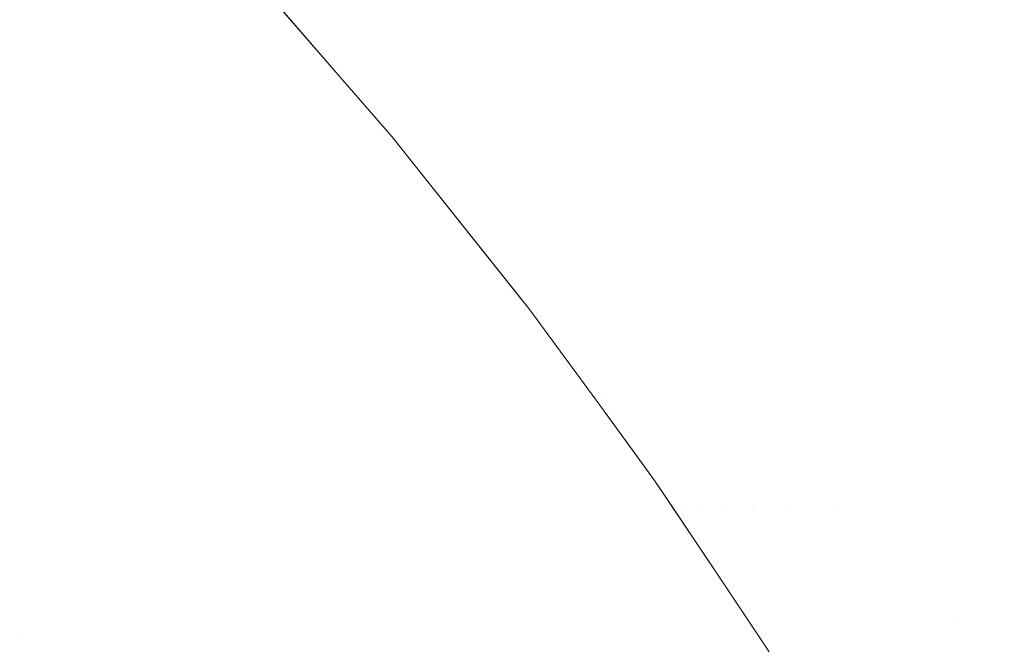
# Model space of a CAD drawing. Header units: centimetres. Extents: x -35.1 to 36.2, y 4.2 to 6.
# Tile 181 of 256: x -11.1743 to -11.1559, y 5.9433 to 5.9551. Entities that reach past the tile are written whole.
import ezdxf

# ---------------------------------------------------------------- set-up
doc = ezdxf.new("R2010")
doc.units = ezdxf.units.CM
doc.header["$LTSCALE"] = 2.54
doc.layers.add('Lucido design-1', color=7, linetype='Continuous')

# ---------------------------------------------------------------- blocks, each defined once
blk = doc.blocks.new('Gruppo-4-1')
at = {"color": 7, "linetype": 'Continuous', "lineweight": 9}
for points, invisible_edges in [([(36.07398, 5.957446, -2312.340255), (-34.958478, 5.957446, -2312.340255), (-34.958478, 5.953819, -2312.337831), (36.07398, 5.953819, -2312.337831)], 5), ([(-11.172983, 5.956083, -2313.040757), (-11.172076, 5.955092, -2313.040757), (-11.172765, 5.954744, -2313.043786), (-11.173667, 5.955729, -2313.043786)], 15), ([(-11.169297, 5.95503, -2313.025294), (-11.170198, 5.95604, -2313.025294), (-11.170167, 5.956092, -2313.02217), (-11.169258, 5.955044, -2313.02217)], 11), ([(-11.169258, 5.955044, -2313.02217), (-11.170167, 5.956092, -2313.02217), (-11.170167, 5.956092, -2312.82217), (-11.168379, 5.954031, -2312.82217)], 10), ([(-11.168379, 5.954031, -2312.82217), (-11.170167, 5.956092, -2312.82217), (-11.170068, 5.956067, -2312.81851), (-11.168288, 5.954045, -2312.818552)], 14), ([(-11.168288, 5.954045, -2312.818552), (-11.170068, 5.956067, -2312.81851), (-11.169839, 5.956067, -2312.814856), (-11.168061, 5.954045, -2312.814939)], 15), ([(-11.168061, 5.954045, -2312.814939), (-11.169839, 5.956067, -2312.814856), (-11.169457, 5.956067, -2312.811213), (-11.167684, 5.954045, -2312.811337)], 15), ([(-11.167684, 5.954045, -2312.811337), (-11.169457, 5.956067, -2312.811213), (-11.168925, 5.956067, -2312.807585), (-11.167158, 5.954045, -2312.807751)], 15), ([(-11.167158, 5.954045, -2312.807751), (-11.168925, 5.956067, -2312.807585), (-11.168243, 5.956067, -2312.803978), (-11.166484, 5.954045, -2312.804185)], 15), ([(-11.166484, 5.954045, -2312.804185), (-11.168243, 5.956067, -2312.803978), (-11.167414, 5.956067, -2312.800398), (-11.165664, 5.954045, -2312.800646)], 15), ([(-11.165664, 5.954045, -2312.800646), (-11.167414, 5.956067, -2312.800398), (-11.16644, 5.956067, -2312.796849), (-11.164701, 5.954045, -2312.797137)], 15), ([(-11.164701, 5.954045, -2312.797137), (-11.16644, 5.956067, -2312.796849), (-11.165323, 5.956067, -2312.793336), (-11.163597, 5.954045, -2312.793664)], 15), ([(-11.163597, 5.954045, -2312.793664), (-11.165323, 5.956067, -2312.793336), (-11.164067, 5.956067, -2312.789864), (-11.162356, 5.954045, -2312.790231)], 15), ([(-11.162356, 5.954045, -2312.790231), (-11.164067, 5.956067, -2312.789864), (-11.162676, 5.956067, -2312.786437), (-11.16098, 5.954045, -2312.786843)], 15), ([(-11.16098, 5.954045, -2312.786843), (-11.162676, 5.956067, -2312.786437), (-11.161152, 5.956067, -2312.78306), (-11.159474, 5.954045, -2312.783504)], 15), ([(-11.159474, 5.954045, -2312.783504), (-11.161152, 5.956067, -2312.78306), (-11.159501, 5.956067, -2312.779736), (-11.157841, 5.954045, -2312.780218)], 15), ([(-11.157841, 5.954045, -2312.780218), (-11.159501, 5.956067, -2312.779736), (-11.157726, 5.956067, -2312.776469), (-11.156087, 5.954045, -2312.776988)], 15), ([(-11.156087, 5.954045, -2312.776988), (-11.157726, 5.956067, -2312.776469), (-11.155833, 5.956067, -2312.773263), (-11.154215, 5.954045, -2312.773819)], 15), ([(-11.169733, 5.954816, -2313.031524), (-11.17063, 5.955822, -2313.031524), (-11.170361, 5.955958, -2313.028414), (-11.169461, 5.954949, -2313.028414)], 15), ([(-11.169461, 5.954949, -2313.028414), (-11.170361, 5.955958, -2313.028414), (-11.170198, 5.95604, -2313.025294), (-11.169297, 5.95503, -2313.025294)], 15), ([(-11.173667, 5.955729, -2313.043786), (-11.172765, 5.954744, -2313.043786), (-11.173555, 5.954345, -2313.046785), (-11.17445, 5.955323, -2313.046785)], 15), ([(-11.170113, 5.954629, -2313.034621), (-11.171007, 5.955632, -2313.034621), (-11.17063, 5.955822, -2313.031524), (-11.169733, 5.954816, -2313.031524)], 15), ([(-11.170599, 5.95439, -2313.0377), (-11.171489, 5.955388, -2313.0377), (-11.171007, 5.955632, -2313.034621), (-11.170113, 5.954629, -2313.034621)], 15), ([(-11.17445, 5.955323, -2313.046785), (-11.173555, 5.954345, -2313.046785), (-11.174443, 5.953896, -2313.04975), (-11.175331, 5.954866, -2313.04975)], 15), ([(-11.17119, 5.954099, -2313.040757), (-11.172076, 5.955092, -2313.040757), (-11.171489, 5.955388, -2313.0377), (-11.170599, 5.95439, -2313.0377)], 15), ([(-11.171885, 5.953757, -2313.043786), (-11.172765, 5.954744, -2313.043786), (-11.172076, 5.955092, -2313.040757), (-11.17119, 5.954099, -2313.040757)], 15), ([(-11.169461, 5.954949, -2313.028414), (-11.168583, 5.953939, -2313.028414), (-11.168858, 5.953808, -2313.031524), (-11.169733, 5.954816, -2313.031524)], 15), ([(-11.169297, 5.95503, -2313.025294), (-11.168419, 5.954018, -2313.025294), (-11.168583, 5.953939, -2313.028414), (-11.169461, 5.954949, -2313.028414)], 15), ([(-11.169258, 5.955044, -2313.02217), (-11.168379, 5.954031, -2313.02217), (-11.168419, 5.954018, -2313.025294), (-11.169297, 5.95503, -2313.025294)], 14), ([(-11.168379, 5.954031, -2312.82217), (-11.168379, 5.954031, -2313.02217), (-11.169258, 5.955044, -2313.02217)], 9), ([(-11.169733, 5.954816, -2313.031524), (-11.168858, 5.953808, -2313.031524), (-11.16924, 5.953625, -2313.034621), (-11.170113, 5.954629, -2313.034621)], 15), ([(-11.172681, 5.953365, -2313.046785), (-11.173555, 5.954345, -2313.046785), (-11.172765, 5.954744, -2313.043786), (-11.171885, 5.953757, -2313.043786)], 15), ([(-11.170113, 5.954629, -2313.034621), (-11.16924, 5.953625, -2313.034621), (-11.16973, 5.95339, -2313.0377), (-11.170599, 5.95439, -2313.0377)], 15), ([(-11.173577, 5.952925, -2313.04975), (-11.174443, 5.953896, -2313.04975), (-11.173555, 5.954345, -2313.046785), (-11.172681, 5.953365, -2313.046785)], 15), ([(-11.170599, 5.95439, -2313.0377), (-11.16973, 5.95339, -2313.0377), (-11.170326, 5.953105, -2313.040757), (-11.17119, 5.954099, -2313.040757)], 15), ([(-11.17119, 5.954099, -2313.040757), (-11.170326, 5.953105, -2313.040757), (-11.171027, 5.952769, -2313.043786), (-11.171885, 5.953757, -2313.043786)], 15), ([(-11.167562, 5.953006, -2313.025294), (-11.168419, 5.954018, -2313.025294), (-11.168379, 5.954031, -2313.02217), (-11.16751, 5.953029, -2313.02217)], 11), ([(-11.167379, 5.952878, -2312.82217), (-11.168379, 5.954031, -2312.82217), (-11.168288, 5.954045, -2312.818552)], 10), ([(-11.168379, 5.954031, -2312.82217), (-11.167379, 5.952878, -2312.82217), (-11.167379, 5.952878, -2313.02217), (-11.16751, 5.953029, -2313.02217)], 10), ([(-11.16751, 5.953029, -2313.02217), (-11.168379, 5.954031, -2313.02217), (-11.168379, 5.954031, -2312.82217)], 10), ([(-11.168288, 5.954045, -2312.818552), (-11.166596, 5.952017, -2312.818591), (-11.167379, 5.952878, -2312.82217)], 11), ([(-11.168061, 5.954045, -2312.814939), (-11.166372, 5.952017, -2312.815018), (-11.166596, 5.952017, -2312.818591), (-11.168288, 5.954045, -2312.818552)], 15), ([(-11.167684, 5.954045, -2312.811337), (-11.165999, 5.952017, -2312.811455), (-11.166372, 5.952017, -2312.815018), (-11.168061, 5.954045, -2312.814939)], 15), ([(-11.167158, 5.954045, -2312.807751), (-11.165479, 5.952017, -2312.807908), (-11.165999, 5.952017, -2312.811455), (-11.167684, 5.954045, -2312.811337)], 15), ([(-11.166484, 5.954045, -2312.804185), (-11.164812, 5.952017, -2312.804382), (-11.165479, 5.952017, -2312.807908), (-11.167158, 5.954045, -2312.807751)], 15), ([(-11.165664, 5.954045, -2312.800646), (-11.164001, 5.952017, -2312.800881), (-11.164812, 5.952017, -2312.804382), (-11.166484, 5.954045, -2312.804185)], 15), ([(-11.164701, 5.954045, -2312.797137), (-11.163049, 5.952017, -2312.797411), (-11.164001, 5.952017, -2312.800881), (-11.165664, 5.954045, -2312.800646)], 15), ([(-11.163597, 5.954045, -2312.793664), (-11.161957, 5.952017, -2312.793975), (-11.163049, 5.952017, -2312.797411), (-11.164701, 5.954045, -2312.797137)], 15), ([(-11.162356, 5.954045, -2312.790231), (-11.160729, 5.952017, -2312.79058), (-11.161957, 5.952017, -2312.793975), (-11.163597, 5.954045, -2312.793664)], 15), ([(-11.16098, 5.954045, -2312.786843), (-11.159368, 5.952017, -2312.787229), (-11.160729, 5.952017, -2312.79058), (-11.162356, 5.954045, -2312.790231)], 15), ([(-11.159474, 5.954045, -2312.783504), (-11.157878, 5.952017, -2312.783927), (-11.159368, 5.952017, -2312.787229), (-11.16098, 5.954045, -2312.786843)], 15), ([(-11.157841, 5.954045, -2312.780218), (-11.156264, 5.952017, -2312.780676), (-11.157878, 5.952017, -2312.783927), (-11.159474, 5.954045, -2312.783504)], 15), ([(-11.156087, 5.954045, -2312.776988), (-11.154528, 5.952017, -2312.777482), (-11.156264, 5.952017, -2312.780676), (-11.157841, 5.954045, -2312.780218)], 15), ([(-11.154215, 5.954045, -2312.773819), (-11.152677, 5.952017, -2312.774347), (-11.154528, 5.952017, -2312.777482), (-11.156087, 5.954045, -2312.776988)], 15), ([(-11.174569, 5.952437, -2313.052675), (-11.175428, 5.953399, -2313.052675), (-11.174443, 5.953896, -2313.04975), (-11.173577, 5.952925, -2313.04975)], 15), ([(-11.168004, 5.952799, -2313.031524), (-11.168858, 5.953808, -2313.031524), (-11.168583, 5.953939, -2313.028414), (-11.167728, 5.952928, -2313.028414)], 15), ([(-11.167728, 5.952928, -2313.028414), (-11.168583, 5.953939, -2313.028414), (-11.168419, 5.954018, -2313.025294), (-11.167562, 5.953006, -2313.025294)], 15), ([(36.07398, 5.953819, -2312.337831), (-34.958478, 5.953819, -2312.337831), (-34.958478, 5.950089, -2312.335567), (36.07398, 5.950089, -2312.335567)], 5), ([(-11.171885, 5.953757, -2313.043786), (-11.171027, 5.952769, -2313.043786), (-11.171829, 5.952385, -2313.046785), (-11.172681, 5.953365, -2313.046785)], 15), ([(-11.16839, 5.952619, -2313.034621), (-11.16924, 5.953625, -2313.034621), (-11.168858, 5.953808, -2313.031524), (-11.168004, 5.952799, -2313.031524)], 15), ([(-11.168883, 5.952389, -2313.0377), (-11.16973, 5.95339, -2313.0377), (-11.16924, 5.953625, -2313.034621), (-11.16839, 5.952619, -2313.034621)], 15), ([(-11.172681, 5.953365, -2313.046785), (-11.171829, 5.952385, -2313.046785), (-11.172732, 5.951952, -2313.04975), (-11.173577, 5.952925, -2313.04975)], 15), ([(-11.169484, 5.952109, -2313.040757), (-11.170326, 5.953105, -2313.040757), (-11.16973, 5.95339, -2313.0377), (-11.168883, 5.952389, -2313.0377)], 15), ([(-11.173577, 5.952925, -2313.04975), (-11.172732, 5.951952, -2313.04975), (-11.173732, 5.951473, -2313.052675), (-11.174569, 5.952437, -2313.052675)], 15), ([(-11.17019, 5.95178, -2313.043786), (-11.171027, 5.952769, -2313.043786), (-11.170326, 5.953105, -2313.040757), (-11.169484, 5.952109, -2313.040757)], 15), ([(-11.167728, 5.952928, -2313.028414), (-11.166894, 5.951916, -2313.028414), (-11.167172, 5.95179, -2313.031524), (-11.168004, 5.952799, -2313.031524)], 15), ([(-11.167562, 5.953006, -2313.025294), (-11.166727, 5.951992, -2313.025294), (-11.166894, 5.951916, -2313.028414), (-11.167728, 5.952928, -2313.028414)], 15), ([(-11.16751, 5.953029, -2313.02217), (-11.167379, 5.952878, -2313.02217), (-11.166727, 5.951992, -2313.025294), (-11.167562, 5.953006, -2313.025294)], 14), ([(-11.170998, 5.951402, -2313.046785), (-11.171829, 5.952385, -2313.046785), (-11.171027, 5.952769, -2313.043786), (-11.17019, 5.95178, -2313.043786)], 15), ([(-11.168004, 5.952799, -2313.031524), (-11.167172, 5.95179, -2313.031524), (-11.167561, 5.951613, -2313.034621), (-11.16839, 5.952619, -2313.034621)], 15), ([(-11.165874, 5.95099, -2313.02217), (-11.167379, 5.952878, -2313.02217), (-11.167379, 5.952878, -2312.82217), (-11.164815, 5.949663, -2312.82217)], 10), ([(-11.164815, 5.949663, -2312.82217), (-11.167379, 5.952878, -2312.82217), (-11.166596, 5.952017, -2312.818591), (-11.164991, 5.949988, -2312.818629)], 14), ([(-11.165914, 5.950978, -2313.025294), (-11.166727, 5.951992, -2313.025294), (-11.167379, 5.952878, -2313.02217), (-11.165874, 5.95099, -2313.02217)], 11), ([(-11.16839, 5.952619, -2313.034621), (-11.167561, 5.951613, -2313.034621), (-11.168058, 5.951387, -2313.0377), (-11.168883, 5.952389, -2313.0377)], 15), ([(-11.174569, 5.952437, -2313.052675), (-11.173732, 5.951473, -2313.052675), (-11.174827, 5.950948, -2313.055559), (-11.175656, 5.951902, -2313.055559)], 15), ([(-11.171908, 5.950978, -2313.04975), (-11.172732, 5.951952, -2313.04975), (-11.171829, 5.952385, -2313.046785), (-11.170998, 5.951402, -2313.046785)], 15), ([(-11.168883, 5.952389, -2313.0377), (-11.168058, 5.951387, -2313.0377), (-11.168663, 5.951113, -2313.040757), (-11.169484, 5.952109, -2313.040757)], 15), ([(-11.169484, 5.952109, -2313.040757), (-11.168663, 5.951113, -2313.040757), (-11.169374, 5.95079, -2313.043786), (-11.17019, 5.95178, -2313.043786)], 15), ([(-11.164991, 5.949988, -2312.818629), (-11.166596, 5.952017, -2312.818591), (-11.166372, 5.952017, -2312.815018), (-11.164769, 5.949988, -2312.815093)], 15), ([(-11.164769, 5.949988, -2312.815093), (-11.166372, 5.952017, -2312.815018), (-11.165999, 5.952017, -2312.811455), (-11.1644, 5.949988, -2312.811568)], 15), ([(-11.1644, 5.949988, -2312.811568), (-11.165999, 5.952017, -2312.811455), (-11.165479, 5.952017, -2312.807908), (-11.163885, 5.949988, -2312.808058)], 15), ([(-11.163885, 5.949988, -2312.808058), (-11.165479, 5.952017, -2312.807908), (-11.164812, 5.952017, -2312.804382), (-11.163226, 5.949988, -2312.804568)], 15), ([(-11.163226, 5.949988, -2312.804568), (-11.164812, 5.952017, -2312.804382), (-11.164001, 5.952017, -2312.800881), (-11.162423, 5.949988, -2312.801104)], 15), ([(-11.162423, 5.949988, -2312.801104), (-11.164001, 5.952017, -2312.800881), (-11.163049, 5.952017, -2312.797411), (-11.16148, 5.949988, -2312.79767)], 15), ([(-11.16148, 5.949988, -2312.79767), (-11.163049, 5.952017, -2312.797411), (-11.161957, 5.952017, -2312.793975), (-11.1604, 5.949988, -2312.794271)], 15), ([(-11.1604, 5.949988, -2312.794271), (-11.161957, 5.952017, -2312.793975), (-11.160729, 5.952017, -2312.79058), (-11.159185, 5.949988, -2312.790911)], 15), ([(-11.159185, 5.949988, -2312.790911), (-11.160729, 5.952017, -2312.79058), (-11.159368, 5.952017, -2312.787229), (-11.157838, 5.949988, -2312.787595)], 15), ([(-11.157838, 5.949988, -2312.787595), (-11.159368, 5.952017, -2312.787229), (-11.157878, 5.952017, -2312.783927), (-11.156364, 5.949988, -2312.784327)], 15), ([(-11.156364, 5.949988, -2312.784327), (-11.157878, 5.952017, -2312.783927), (-11.156264, 5.952017, -2312.780676), (-11.154767, 5.949988, -2312.781111)], 15), ([(-11.154767, 5.949988, -2312.781111), (-11.156264, 5.952017, -2312.780676), (-11.154528, 5.952017, -2312.777482), (-11.15305, 5.949988, -2312.77795)], 15), ([(-11.172916, 5.950508, -2313.052675), (-11.173732, 5.951473, -2313.052675), (-11.172732, 5.951952, -2313.04975), (-11.171908, 5.950978, -2313.04975)], 15), ([(-11.166362, 5.95078, -2313.031524), (-11.167172, 5.95179, -2313.031524), (-11.166894, 5.951916, -2313.028414), (-11.166082, 5.950904, -2313.028414)], 15), ([(-11.166082, 5.950904, -2313.028414), (-11.166894, 5.951916, -2313.028414), (-11.166727, 5.951992, -2313.025294), (-11.165914, 5.950978, -2313.025294)], 15), ([(-11.17019, 5.95178, -2313.043786), (-11.169374, 5.95079, -2313.043786), (-11.170189, 5.95042, -2313.046785), (-11.170998, 5.951402, -2313.046785)], 15), ([(-11.166753, 5.950607, -2313.034621), (-11.167561, 5.951613, -2313.034621), (-11.167172, 5.95179, -2313.031524), (-11.166362, 5.95078, -2313.031524)], 15), ([(-11.174019, 5.949993, -2313.055559), (-11.174827, 5.950948, -2313.055559), (-11.173732, 5.951473, -2313.052675), (-11.172916, 5.950508, -2313.052675)], 15), ([(-11.167254, 5.950385, -2313.0377), (-11.168058, 5.951387, -2313.0377), (-11.167561, 5.951613, -2313.034621), (-11.166753, 5.950607, -2313.034621)], 15), ([(-11.170998, 5.951402, -2313.046785), (-11.170189, 5.95042, -2313.046785), (-11.171105, 5.950003, -2313.04975), (-11.171908, 5.950978, -2313.04975)], 15), ([(-11.167864, 5.950116, -2313.040757), (-11.168663, 5.951113, -2313.040757), (-11.168058, 5.951387, -2313.0377), (-11.167254, 5.950385, -2313.0377)], 15), ([(-11.16858, 5.949799, -2313.043786), (-11.169374, 5.95079, -2313.043786), (-11.168663, 5.951113, -2313.040757), (-11.167864, 5.950116, -2313.040757)], 15), ([(-11.175215, 5.949435, -2313.058396), (-11.176014, 5.95038, -2313.058396), (-11.174827, 5.950948, -2313.055559), (-11.174019, 5.949993, -2313.055559)], 15), ([(-11.171908, 5.950978, -2313.04975), (-11.171105, 5.950003, -2313.04975), (-11.17212, 5.949542, -2313.052675), (-11.172916, 5.950508, -2313.052675)], 15), ([(-11.166082, 5.950904, -2313.028414), (-11.165291, 5.949891, -2313.028414), (-11.165573, 5.949769, -2313.031524), (-11.166362, 5.95078, -2313.031524)], 15), ([(-11.165914, 5.950978, -2313.025294), (-11.165122, 5.949964, -2313.025294), (-11.165291, 5.949891, -2313.028414), (-11.166082, 5.950904, -2313.028414)], 15), ([(-11.165874, 5.95099, -2313.02217), (-11.165071, 5.949983, -2313.02217), (-11.165122, 5.949964, -2313.025294), (-11.165914, 5.950978, -2313.025294)], 14), ([(-11.164815, 5.949663, -2312.82217), (-11.164815, 5.949663, -2313.02217), (-11.165071, 5.949983, -2313.02217), (-11.165874, 5.95099, -2313.02217)], 9), ([(-11.1694, 5.949436, -2313.046785), (-11.170189, 5.95042, -2313.046785), (-11.169374, 5.95079, -2313.043786), (-11.16858, 5.949799, -2313.043786)], 15), ([(-11.166362, 5.95078, -2313.031524), (-11.165573, 5.949769, -2313.031524), (-11.165967, 5.9496, -2313.034621), (-11.166753, 5.950607, -2313.034621)], 15), ([(-11.166753, 5.950607, -2313.034621), (-11.165967, 5.9496, -2313.034621), (-11.166472, 5.949383, -2313.0377), (-11.167254, 5.950385, -2313.0377)], 15), ([(-11.172916, 5.950508, -2313.052675), (-11.17212, 5.949542, -2313.052675), (-11.173232, 5.949037, -2313.055559), (-11.174019, 5.949993, -2313.055559)], 15), ([(-11.170323, 5.949028, -2313.04975), (-11.171105, 5.950003, -2313.04975), (-11.170189, 5.95042, -2313.046785), (-11.1694, 5.949436, -2313.046785)], 15), ([(-11.167254, 5.950385, -2313.0377), (-11.166472, 5.949383, -2313.0377), (-11.167085, 5.949119, -2313.040757), (-11.167864, 5.950116, -2313.040757)], 15), ([(36.07398, 5.950089, -2312.335567), (-34.958478, 5.950089, -2312.335567), (-34.958478, 5.946264, -2312.333469), (36.07398, 5.946264, -2312.333469)], 5), ([(-11.174019, 5.949993, -2313.055559), (-11.173232, 5.949037, -2313.055559), (-11.174436, 5.94849, -2313.058396), (-11.175215, 5.949435, -2313.058396)], 15), ([(-11.171345, 5.948576, -2313.052675), (-11.17212, 5.949542, -2313.052675), (-11.171105, 5.950003, -2313.04975), (-11.170323, 5.949028, -2313.04975)], 15), ([(-11.167864, 5.950116, -2313.040757), (-11.167085, 5.949119, -2313.040757), (-11.167806, 5.948808, -2313.043786), (-11.16858, 5.949799, -2313.043786)], 15), ([(-11.164351, 5.948949, -2313.025294), (-11.165122, 5.949964, -2313.025294), (-11.165071, 5.949983, -2313.02217), (-11.164815, 5.949663, -2313.02217)], 11), ([(-11.164769, 5.949988, -2312.815093), (-11.163251, 5.947959, -2312.815164), (-11.163471, 5.947959, -2312.818665), (-11.164991, 5.949988, -2312.818629)], 15), ([(-11.164815, 5.949663, -2312.82217), (-11.164991, 5.949988, -2312.818629), (-11.163471, 5.947959, -2312.818665)], 11), ([(-11.1644, 5.949988, -2312.811568), (-11.162886, 5.947959, -2312.811674), (-11.163251, 5.947959, -2312.815164), (-11.164769, 5.949988, -2312.815093)], 15), ([(-11.163885, 5.949988, -2312.808058), (-11.162376, 5.947959, -2312.808199), (-11.162886, 5.947959, -2312.811674), (-11.1644, 5.949988, -2312.811568)], 15), ([(-11.163226, 5.949988, -2312.804568), (-11.161723, 5.947959, -2312.804745), (-11.162376, 5.947959, -2312.808199), (-11.163885, 5.949988, -2312.808058)], 15), ([(-11.162423, 5.949988, -2312.801104), (-11.160928, 5.947959, -2312.801315), (-11.161723, 5.947959, -2312.804745), (-11.163226, 5.949988, -2312.804568)], 15), ([(-11.16148, 5.949988, -2312.79767), (-11.159995, 5.947959, -2312.797916), (-11.160928, 5.947959, -2312.801315), (-11.162423, 5.949988, -2312.801104)], 15), ([(-11.1604, 5.949988, -2312.794271), (-11.158926, 5.947959, -2312.794551), (-11.159995, 5.947959, -2312.797916), (-11.16148, 5.949988, -2312.79767)], 15), ([(-11.159185, 5.949988, -2312.790911), (-11.157723, 5.947959, -2312.791225), (-11.158926, 5.947959, -2312.794551), (-11.1604, 5.949988, -2312.794271)], 15), ([(-11.157838, 5.949988, -2312.787595), (-11.15639, 5.947959, -2312.787942), (-11.157723, 5.947959, -2312.791225), (-11.159185, 5.949988, -2312.790911)], 15), ([(-11.156364, 5.949988, -2312.784327), (-11.15493, 5.947959, -2312.784707), (-11.15639, 5.947959, -2312.787942), (-11.157838, 5.949988, -2312.787595)], 15), ([(-11.154767, 5.949988, -2312.781111), (-11.153349, 5.947959, -2312.781523), (-11.15493, 5.947959, -2312.784707), (-11.156364, 5.949988, -2312.784327)], 15), ([(-11.16858, 5.949799, -2313.043786), (-11.167806, 5.948808, -2313.043786), (-11.168632, 5.948453, -2313.046785), (-11.1694, 5.949436, -2313.046785)], 15), ([(-11.164806, 5.948759, -2313.031524), (-11.165573, 5.949769, -2313.031524), (-11.165291, 5.949891, -2313.028414), (-11.164522, 5.948878, -2313.028414)], 15), ([(-11.164522, 5.948878, -2313.028414), (-11.165291, 5.949891, -2313.028414), (-11.165122, 5.949964, -2313.025294), (-11.164351, 5.948949, -2313.025294)], 15), ([(-11.165202, 5.948593, -2313.034621), (-11.165967, 5.9496, -2313.034621), (-11.165573, 5.949769, -2313.031524), (-11.164806, 5.948759, -2313.031524)], 15), ([(-11.16356, 5.947947, -2313.02217), (-11.164815, 5.949663, -2313.02217), (-11.164815, 5.949663, -2312.82217), (-11.16356, 5.947947, -2312.82217)], 10), ([(-11.163471, 5.947959, -2312.818665), (-11.16356, 5.947947, -2312.82217), (-11.164815, 5.949663, -2312.82217)], 9), ([(-11.164815, 5.949663, -2313.02217), (-11.16356, 5.947947, -2313.02217), (-11.163601, 5.947935, -2313.025294), (-11.164351, 5.948949, -2313.025294)], 14), ([(-11.172465, 5.948081, -2313.055559), (-11.173232, 5.949037, -2313.055559), (-11.17212, 5.949542, -2313.052675), (-11.171345, 5.948576, -2313.052675)], 15), ([(-11.1694, 5.949436, -2313.046785), (-11.168632, 5.948453, -2313.046785), (-11.169561, 5.948053, -2313.04975), (-11.170323, 5.949028, -2313.04975)], 15), ([(-11.16571, 5.94838, -2313.0377), (-11.166472, 5.949383, -2313.0377), (-11.165967, 5.9496, -2313.034621), (-11.165202, 5.948593, -2313.034621)], 15), ([(-11.166327, 5.948121, -2313.040757), (-11.167085, 5.949119, -2313.040757), (-11.166472, 5.949383, -2313.0377), (-11.16571, 5.94838, -2313.0377)], 15), ([(-11.167053, 5.947817, -2313.043786), (-11.167806, 5.948808, -2313.043786), (-11.167085, 5.949119, -2313.040757), (-11.166327, 5.948121, -2313.040757)], 15), ([(-11.173678, 5.947545, -2313.058396), (-11.174436, 5.94849, -2313.058396), (-11.173232, 5.949037, -2313.055559), (-11.172465, 5.948081, -2313.055559)], 15), ([(-11.170323, 5.949028, -2313.04975), (-11.169561, 5.948053, -2313.04975), (-11.170591, 5.94761, -2313.052675), (-11.171345, 5.948576, -2313.052675)], 15), ([(-11.164522, 5.948878, -2313.028414), (-11.163773, 5.947865, -2313.028414), (-11.164059, 5.947749, -2313.031524), (-11.164806, 5.948759, -2313.031524)], 15), ([(-11.164351, 5.948949, -2313.025294), (-11.163601, 5.947935, -2313.025294), (-11.163773, 5.947865, -2313.028414), (-11.164522, 5.948878, -2313.028414)], 15), ([(-11.167885, 5.947469, -2313.046785), (-11.168632, 5.948453, -2313.046785), (-11.167806, 5.948808, -2313.043786), (-11.167053, 5.947817, -2313.043786)], 15), ([(-11.164806, 5.948759, -2313.031524), (-11.164059, 5.947749, -2313.031524), (-11.164458, 5.947586, -2313.034621), (-11.165202, 5.948593, -2313.034621)], 15), ([(-11.171345, 5.948576, -2313.052675), (-11.170591, 5.94761, -2313.052675), (-11.171718, 5.947124, -2313.055559), (-11.172465, 5.948081, -2313.055559)], 15), ([(-11.165202, 5.948593, -2313.034621), (-11.164458, 5.947586, -2313.034621), (-11.164969, 5.947378, -2313.0377), (-11.16571, 5.94838, -2313.0377)], 15), ([(-11.174982, 5.946968, -2313.061185), (-11.175731, 5.947902, -2313.061185), (-11.174436, 5.94849, -2313.058396), (-11.173678, 5.947545, -2313.058396)], 15), ([(-11.16882, 5.947077, -2313.04975), (-11.169561, 5.948053, -2313.04975), (-11.168632, 5.948453, -2313.046785), (-11.167885, 5.947469, -2313.046785)], 15), ([(-11.16571, 5.94838, -2313.0377), (-11.164969, 5.947378, -2313.0377), (-11.16559, 5.947125, -2313.040757), (-11.166327, 5.948121, -2313.040757)], 15), ([(-11.172465, 5.948081, -2313.055559), (-11.171718, 5.947124, -2313.055559), (-11.172939, 5.946599, -2313.058396), (-11.173678, 5.947545, -2313.058396)], 15), ([(-11.169856, 5.946643, -2313.052675), (-11.170591, 5.94761, -2313.052675), (-11.169561, 5.948053, -2313.04975), (-11.16882, 5.947077, -2313.04975)], 15), ([(-11.166327, 5.948121, -2313.040757), (-11.16559, 5.947125, -2313.040757), (-11.166321, 5.946827, -2313.043786), (-11.167053, 5.947817, -2313.043786)], 15), ([(-11.162467, 5.946451, -2312.82217), (-11.16356, 5.947947, -2312.82217), (-11.163471, 5.947959, -2312.818665)], 10), ([(-11.163471, 5.947959, -2312.818665), (-11.162033, 5.945932, -2312.818698), (-11.162467, 5.946451, -2312.82217)], 11), ([(-11.161942, 5.945932, -2312.816964), (-11.162033, 5.945932, -2312.818698), (-11.163471, 5.947959, -2312.818665), (-11.163251, 5.947959, -2312.815164)], 15), ([(-11.163251, 5.947959, -2312.815164), (-11.161815, 5.945932, -2312.815231), (-11.161942, 5.945932, -2312.816964)], 11), ([(-11.161652, 5.945932, -2312.813501), (-11.161815, 5.945932, -2312.815231), (-11.163251, 5.947959, -2312.815164), (-11.162886, 5.947959, -2312.811674)], 15), ([(-11.162886, 5.947959, -2312.811674), (-11.161454, 5.945932, -2312.811775), (-11.161652, 5.945932, -2312.813501)], 11), ([(-11.161219, 5.945932, -2312.810052), (-11.161454, 5.945932, -2312.811775), (-11.162886, 5.947959, -2312.811674), (-11.162376, 5.947959, -2312.808199)], 15), ([(-11.162376, 5.947959, -2312.808199), (-11.160949, 5.945932, -2312.808333), (-11.161219, 5.945932, -2312.810052)], 11), ([(-11.160643, 5.945932, -2312.80662), (-11.160949, 5.945932, -2312.808333), (-11.162376, 5.947959, -2312.808199), (-11.161723, 5.947959, -2312.804745)], 15), ([(-11.161723, 5.947959, -2312.804745), (-11.160302, 5.945932, -2312.804912), (-11.160643, 5.945932, -2312.80662)], 11), ([(-11.159926, 5.945932, -2312.80321), (-11.160302, 5.945932, -2312.804912), (-11.161723, 5.947959, -2312.804745), (-11.160928, 5.947959, -2312.801315)], 15), ([(-11.160928, 5.947959, -2312.801315), (-11.159515, 5.945932, -2312.801515), (-11.159926, 5.945932, -2312.80321)], 11), ([(-11.15907, 5.945932, -2312.799828), (-11.159515, 5.945932, -2312.801515), (-11.160928, 5.947959, -2312.801315), (-11.159995, 5.947959, -2312.797916)], 15), ([(-11.159995, 5.947959, -2312.797916), (-11.158591, 5.945932, -2312.798148), (-11.15907, 5.945932, -2312.799828)], 11), ([(-11.158591, 5.945932, -2312.798148), (-11.159995, 5.947959, -2312.797916), (-11.158926, 5.947959, -2312.794551), (-11.157531, 5.945932, -2312.794816)], 15), ([(-11.157531, 5.945932, -2312.794816), (-11.158926, 5.947959, -2312.794551), (-11.157723, 5.947959, -2312.791225), (-11.15634, 5.945932, -2312.791522)], 15), ([(-11.15634, 5.945932, -2312.791522), (-11.157723, 5.947959, -2312.791225), (-11.15639, 5.947959, -2312.787942), (-11.15502, 5.945932, -2312.78827)], 15), ([(-11.15502, 5.945932, -2312.78827), (-11.15639, 5.947959, -2312.787942), (-11.15493, 5.947959, -2312.784707), (-11.153575, 5.945932, -2312.785066)], 15), ([(-11.167053, 5.947817, -2313.043786), (-11.166321, 5.946827, -2313.043786), (-11.167158, 5.946486, -2313.046785), (-11.167885, 5.947469, -2313.046785)], 15), ([(-11.163333, 5.946739, -2313.031524), (-11.164059, 5.947749, -2313.031524), (-11.163773, 5.947865, -2313.028414), (-11.163045, 5.946853, -2313.028414)], 15), ([(-11.163045, 5.946853, -2313.028414), (-11.163773, 5.947865, -2313.028414), (-11.163601, 5.947935, -2313.025294), (-11.162872, 5.946922, -2313.025294)], 15), ([(-11.162872, 5.946922, -2313.025294), (-11.163601, 5.947935, -2313.025294), (-11.16356, 5.947947, -2313.02217), (-11.162823, 5.946938, -2313.02217)], 11), ([(-11.16356, 5.947947, -2312.82217), (-11.162467, 5.946451, -2312.82217), (-11.162467, 5.946451, -2313.02217), (-11.162823, 5.946938, -2313.02217)], 10), ([(-11.162823, 5.946938, -2313.02217), (-11.16356, 5.947947, -2313.02217), (-11.16356, 5.947947, -2312.82217)], 10), ([(-11.170991, 5.946168, -2313.055559), (-11.171718, 5.947124, -2313.055559), (-11.170591, 5.94761, -2313.052675), (-11.169856, 5.946643, -2313.052675)], 15), ([(-11.164248, 5.946376, -2313.0377), (-11.164969, 5.947378, -2313.0377), (-11.164458, 5.947586, -2313.034621), (-11.163734, 5.94658, -2313.034621)], 15), ([(-11.163734, 5.94658, -2313.034621), (-11.164458, 5.947586, -2313.034621), (-11.164059, 5.947749, -2313.031524), (-11.163333, 5.946739, -2313.031524)], 15), ([(-11.173678, 5.947545, -2313.058396), (-11.172939, 5.946599, -2313.058396), (-11.174252, 5.946034, -2313.061185), (-11.174982, 5.946968, -2313.061185)], 15), ([(-11.167885, 5.947469, -2313.046785), (-11.167158, 5.946486, -2313.046785), (-11.168099, 5.946102, -2313.04975), (-11.16882, 5.947077, -2313.04975)], 15), ([(-11.164874, 5.946128, -2313.040757), (-11.16559, 5.947125, -2313.040757), (-11.164969, 5.947378, -2313.0377), (-11.164248, 5.946376, -2313.0377)], 15), ([(-11.172221, 5.945653, -2313.058396), (-11.172939, 5.946599, -2313.058396), (-11.171718, 5.947124, -2313.055559), (-11.170991, 5.946168, -2313.055559)], 15), ([(-11.16882, 5.947077, -2313.04975), (-11.168099, 5.946102, -2313.04975), (-11.169142, 5.945677, -2313.052675), (-11.169856, 5.946643, -2313.052675)], 15), ([(-11.165608, 5.945837, -2313.043786), (-11.166321, 5.946827, -2313.043786), (-11.16559, 5.947125, -2313.040757), (-11.164874, 5.946128, -2313.040757)], 15), ([(-11.174982, 5.946968, -2313.061185), (-11.174252, 5.946034, -2313.061185), (-11.175653, 5.945431, -2313.063922)], 11), ([(-11.163045, 5.946853, -2313.028414), (-11.162337, 5.945842, -2313.028414), (-11.162627, 5.945731, -2313.031524), (-11.163333, 5.946739, -2313.031524)], 15), ([(-11.162872, 5.946922, -2313.025294), (-11.162163, 5.945909, -2313.025294), (-11.162337, 5.945842, -2313.028414), (-11.163045, 5.946853, -2313.028414)], 15), ([(-11.162823, 5.946938, -2313.02217), (-11.162467, 5.946451, -2313.02217), (-11.162163, 5.945909, -2313.025294), (-11.162872, 5.946922, -2313.025294)], 14), ([(-11.166451, 5.945503, -2313.046785), (-11.167158, 5.946486, -2313.046785), (-11.166321, 5.946827, -2313.043786), (-11.165608, 5.945837, -2313.043786)], 15), ([(-11.163333, 5.946739, -2313.031524), (-11.162627, 5.945731, -2313.031524), (-11.163031, 5.945575, -2313.034621), (-11.163734, 5.94658, -2313.034621)], 15), ([(-11.173542, 5.945099, -2313.061185), (-11.174252, 5.946034, -2313.061185), (-11.172939, 5.946599, -2313.058396), (-11.172221, 5.945653, -2313.058396)], 15), ([(-11.169856, 5.946643, -2313.052675), (-11.169142, 5.945677, -2313.052675), (-11.170284, 5.945212, -2313.055559), (-11.170991, 5.946168, -2313.055559)], 15), ([(-11.167398, 5.945128, -2313.04975), (-11.168099, 5.946102, -2313.04975), (-11.167158, 5.946486, -2313.046785), (-11.166451, 5.945503, -2313.046785)], 15), ([(-11.163734, 5.94658, -2313.034621), (-11.163031, 5.945575, -2313.034621), (-11.163548, 5.945375, -2313.0377), (-11.164248, 5.946376, -2313.0377)], 15), ([(-11.164248, 5.946376, -2313.0377), (-11.163548, 5.945375, -2313.0377), (-11.164177, 5.945133, -2313.040757), (-11.164874, 5.946128, -2313.040757)], 15), ([(-11.162467, 5.946451, -2313.02217), (-11.162467, 5.946451, -2312.82217), (-11.162114, 5.945926, -2312.82217)], 9), ([(-11.162114, 5.945926, -2312.82217), (-11.160759, 5.943902, -2312.82217), (-11.161433, 5.944909, -2313.02217), (-11.162467, 5.946451, -2313.02217)], 10), ([(-11.162033, 5.945932, -2312.818698), (-11.162114, 5.945926, -2312.82217), (-11.162467, 5.946451, -2312.82217)], 9), ([(-11.161475, 5.944898, -2313.025294), (-11.162163, 5.945909, -2313.025294), (-11.162467, 5.946451, -2313.02217), (-11.161433, 5.944909, -2313.02217)], 11), ([(36.07398, 5.946264, -2312.333469), (-34.958478, 5.946264, -2312.333469), (-34.958478, 5.94235, -2312.331539), (36.07398, 5.94235, -2312.331539)], 5), ([(-11.170991, 5.946168, -2313.055559), (-11.170284, 5.945212, -2313.055559), (-11.171521, 5.944707, -2313.058396), (-11.172221, 5.945653, -2313.058396)], 15), ([(-11.164874, 5.946128, -2313.040757), (-11.164177, 5.945133, -2313.040757), (-11.164916, 5.944848, -2313.043786), (-11.165608, 5.945837, -2313.043786)], 15), ([(-11.174271, 5.943587, -2313.063922), (-11.175653, 5.945431, -2313.063922), (-11.174252, 5.946034, -2313.061185), (-11.173542, 5.945099, -2313.061185)], 15), ([(-11.168447, 5.944711, -2313.052675), (-11.169142, 5.945677, -2313.052675), (-11.168099, 5.946102, -2313.04975), (-11.167398, 5.945128, -2313.04975)], 15), ([(-11.16073, 5.943909, -2312.82045), (-11.160759, 5.943902, -2312.82217), (-11.162114, 5.945926, -2312.82217), (-11.162033, 5.945932, -2312.818698)], 13), ([(-11.162033, 5.945932, -2312.818698), (-11.160676, 5.943909, -2312.81873), (-11.16073, 5.943909, -2312.82045)], 11), ([(-11.160586, 5.943909, -2312.817011), (-11.160676, 5.943909, -2312.81873), (-11.162033, 5.945932, -2312.818698), (-11.161942, 5.945932, -2312.816964)], 15), ([(-11.161942, 5.945932, -2312.816964), (-11.161815, 5.945932, -2312.815231), (-11.160461, 5.943909, -2312.815295), (-11.160586, 5.943909, -2312.817011)], 15), ([(-11.160299, 5.943909, -2312.813581), (-11.160461, 5.943909, -2312.815295), (-11.161815, 5.945932, -2312.815231), (-11.161652, 5.945932, -2312.813501)], 15), ([(-11.161652, 5.945932, -2312.813501), (-11.161454, 5.945932, -2312.811775), (-11.160102, 5.943909, -2312.81187), (-11.160299, 5.943909, -2312.813581)], 15), ([(-11.15987, 5.943909, -2312.810162), (-11.160102, 5.943909, -2312.81187), (-11.161454, 5.945932, -2312.811775), (-11.161219, 5.945932, -2312.810052)], 15), ([(-11.161219, 5.945932, -2312.810052), (-11.160949, 5.945932, -2312.808333), (-11.159602, 5.943909, -2312.808459), (-11.15987, 5.943909, -2312.810162)], 15), ([(-11.159299, 5.943909, -2312.806762), (-11.159602, 5.943909, -2312.808459), (-11.160949, 5.945932, -2312.808333), (-11.160643, 5.945932, -2312.80662)], 15), ([(-11.160643, 5.945932, -2312.80662), (-11.160302, 5.945932, -2312.804912), (-11.158961, 5.943909, -2312.805069), (-11.159299, 5.943909, -2312.806762)], 15), ([(-11.158589, 5.943909, -2312.803383), (-11.158961, 5.943909, -2312.805069), (-11.160302, 5.945932, -2312.804912), (-11.159926, 5.945932, -2312.80321)], 15), ([(-11.159926, 5.945932, -2312.80321), (-11.159515, 5.945932, -2312.801515), (-11.158182, 5.943909, -2312.801704), (-11.158589, 5.943909, -2312.803383)], 15), ([(-11.157741, 5.943909, -2312.800032), (-11.158182, 5.943909, -2312.801704), (-11.159515, 5.945932, -2312.801515), (-11.15907, 5.945932, -2312.799828)], 15), ([(-11.15907, 5.945932, -2312.799828), (-11.158591, 5.945932, -2312.798148), (-11.157266, 5.943909, -2312.798368), (-11.157741, 5.943909, -2312.800032)], 15), ([(-11.156757, 5.943909, -2312.796712), (-11.157266, 5.943909, -2312.798368), (-11.158591, 5.945932, -2312.798148), (-11.157531, 5.945932, -2312.794816)], 15), ([(-11.157531, 5.945932, -2312.794816), (-11.156216, 5.943909, -2312.795065), (-11.156757, 5.943909, -2312.796712)], 11), ([(-11.15634, 5.945932, -2312.791522), (-11.155035, 5.943909, -2312.791801), (-11.156216, 5.943909, -2312.795065), (-11.157531, 5.945932, -2312.794816)], 15), ([(-11.15502, 5.945932, -2312.78827), (-11.153727, 5.943909, -2312.78858), (-11.155035, 5.943909, -2312.791801), (-11.15634, 5.945932, -2312.791522)], 15), ([(-11.165608, 5.945837, -2313.043786), (-11.164916, 5.944848, -2313.043786), (-11.165763, 5.944521, -2313.046785), (-11.166451, 5.945503, -2313.046785)], 15), ([(-11.161941, 5.944723, -2313.031524), (-11.162627, 5.945731, -2313.031524), (-11.162337, 5.945842, -2313.028414), (-11.16165, 5.944832, -2313.028414)], 15), ([(-11.16165, 5.944832, -2313.028414), (-11.162337, 5.945842, -2313.028414), (-11.162163, 5.945909, -2313.025294), (-11.161475, 5.944898, -2313.025294)], 15), ([(-11.172221, 5.945653, -2313.058396), (-11.171521, 5.944707, -2313.058396), (-11.172852, 5.944165, -2313.061185), (-11.173542, 5.945099, -2313.061185)], 15), ([(-11.169596, 5.944256, -2313.055559), (-11.170284, 5.945212, -2313.055559), (-11.169142, 5.945677, -2313.052675), (-11.168447, 5.944711, -2313.052675)], 15), ([(-11.162868, 5.944376, -2313.0377), (-11.163548, 5.945375, -2313.0377), (-11.163031, 5.945575, -2313.034621), (-11.162347, 5.944571, -2313.034621)], 15), ([(-11.162347, 5.944571, -2313.034621), (-11.163031, 5.945575, -2313.034621), (-11.162627, 5.945731, -2313.031524), (-11.161941, 5.944723, -2313.031524)], 15), ([(-11.177138, 5.944791, -2313.066604), (-11.175653, 5.945431, -2313.063922), (-11.174271, 5.943587, -2313.063922), (-11.175775, 5.942973, -2313.066604)], 15), ([(-11.166451, 5.945503, -2313.046785), (-11.165763, 5.944521, -2313.046785), (-11.166716, 5.944154, -2313.04975), (-11.167398, 5.945128, -2313.04975)], 15), ([(-11.1635, 5.944138, -2313.040757), (-11.164177, 5.945133, -2313.040757), (-11.163548, 5.945375, -2313.0377), (-11.162868, 5.944376, -2313.0377)], 15), ([(-11.170842, 5.943762, -2313.058396), (-11.171521, 5.944707, -2313.058396), (-11.170284, 5.945212, -2313.055559), (-11.169596, 5.944256, -2313.055559)], 15), ([(-11.173542, 5.945099, -2313.061185), (-11.172852, 5.944165, -2313.061185), (-11.174271, 5.943587, -2313.063922)], 11), ([(-11.167398, 5.945128, -2313.04975), (-11.166716, 5.944154, -2313.04975), (-11.167772, 5.943747, -2313.052675), (-11.168447, 5.944711, -2313.052675)], 15), ([(-11.164244, 5.94386, -2313.043786), (-11.164916, 5.944848, -2313.043786), (-11.164177, 5.945133, -2313.040757), (-11.1635, 5.944138, -2313.040757)], 15), ([(-11.165096, 5.94354, -2313.046785), (-11.165763, 5.944521, -2313.046785), (-11.164916, 5.944848, -2313.043786), (-11.164244, 5.94386, -2313.043786)], 15), ([(-11.16165, 5.944832, -2313.028414), (-11.160983, 5.943823, -2313.028414), (-11.161275, 5.943717, -2313.031524), (-11.161941, 5.944723, -2313.031524)], 15), ([(-11.161475, 5.944898, -2313.025294), (-11.160807, 5.943888, -2313.025294), (-11.160983, 5.943823, -2313.028414), (-11.16165, 5.944832, -2313.028414)], 15), ([(-11.161433, 5.944909, -2313.02217), (-11.160759, 5.943902, -2313.02217), (-11.160807, 5.943888, -2313.025294), (-11.161475, 5.944898, -2313.025294)], 14), ([(-11.160759, 5.943902, -2312.82217), (-11.160759, 5.943902, -2313.02217), (-11.161433, 5.944909, -2313.02217)], 9), ([(-11.17218, 5.943231, -2313.061185), (-11.172852, 5.944165, -2313.061185), (-11.171521, 5.944707, -2313.058396), (-11.170842, 5.943762, -2313.058396)], 15), ([(-11.168447, 5.944711, -2313.052675), (-11.167772, 5.943747, -2313.052675), (-11.168928, 5.943301, -2313.055559), (-11.169596, 5.944256, -2313.055559)], 15), ([(-11.161941, 5.944723, -2313.031524), (-11.161275, 5.943717, -2313.031524), (-11.161684, 5.943568, -2313.034621), (-11.162347, 5.944571, -2313.034621)], 15), ([(-11.166054, 5.943181, -2313.04975), (-11.166716, 5.944154, -2313.04975), (-11.165763, 5.944521, -2313.046785), (-11.165096, 5.94354, -2313.046785)], 15), ([(-11.162347, 5.944571, -2313.034621), (-11.161684, 5.943568, -2313.034621), (-11.162207, 5.943377, -2313.0377), (-11.162868, 5.944376, -2313.0377)], 15), ([(-11.162868, 5.944376, -2313.0377), (-11.162207, 5.943377, -2313.0377), (-11.162843, 5.943145, -2313.040757), (-11.1635, 5.944138, -2313.040757)], 15), ([(-11.172964, 5.941745, -2313.063922), (-11.174271, 5.943587, -2313.063922), (-11.172852, 5.944165, -2313.061185), (-11.17218, 5.943231, -2313.061185)], 15), ([(-11.169596, 5.944256, -2313.055559), (-11.168928, 5.943301, -2313.055559), (-11.170181, 5.942818, -2313.058396), (-11.170842, 5.943762, -2313.058396)], 15), ([(-11.167116, 5.942783, -2313.052675), (-11.167772, 5.943747, -2313.052675), (-11.166716, 5.944154, -2313.04975), (-11.166054, 5.943181, -2313.04975)], 15), ([(-11.1635, 5.944138, -2313.040757), (-11.162843, 5.943145, -2313.040757), (-11.163591, 5.942873, -2313.043786), (-11.164244, 5.94386, -2313.043786)], 15), ([(-11.160321, 5.943248, -2312.82217), (-11.160759, 5.943902, -2312.82217), (-11.16073, 5.943909, -2312.82045)], 10), ([(-11.160321, 5.943248, -2312.82217), (-11.16073, 5.943909, -2312.82045), (-11.159452, 5.941892, -2312.820464)], 11), ([(-11.16073, 5.943909, -2312.82045), (-11.160676, 5.943909, -2312.81873), (-11.159399, 5.941892, -2312.81876), (-11.159452, 5.941892, -2312.820464)], 15), ([(-11.15931, 5.941892, -2312.817056), (-11.159399, 5.941892, -2312.81876), (-11.160676, 5.943909, -2312.81873), (-11.160586, 5.943909, -2312.817011)], 15), ([(-11.160586, 5.943909, -2312.817011), (-11.160461, 5.943909, -2312.815295), (-11.159185, 5.941892, -2312.815354), (-11.15931, 5.941892, -2312.817056)], 15), ([(-11.159025, 5.941892, -2312.813655), (-11.159185, 5.941892, -2312.815354), (-11.160461, 5.943909, -2312.815295), (-11.160299, 5.943909, -2312.813581)], 15), ([(-11.160299, 5.943909, -2312.813581), (-11.160102, 5.943909, -2312.81187), (-11.15883, 5.941892, -2312.811959), (-11.159025, 5.941892, -2312.813655)], 15), ([(-11.158599, 5.941892, -2312.810267), (-11.15883, 5.941892, -2312.811959), (-11.160102, 5.943909, -2312.81187), (-11.15987, 5.943909, -2312.810162)], 15), ([(-11.15987, 5.943909, -2312.810162), (-11.159602, 5.943909, -2312.808459), (-11.158334, 5.941892, -2312.808578), (-11.158599, 5.941892, -2312.810267)], 15), ([(-11.158034, 5.941892, -2312.806895), (-11.158334, 5.941892, -2312.808578), (-11.159602, 5.943909, -2312.808459), (-11.159299, 5.943909, -2312.806762)], 15), ([(-11.159299, 5.943909, -2312.806762), (-11.158961, 5.943909, -2312.805069), (-11.157699, 5.941892, -2312.805218), (-11.158034, 5.941892, -2312.806895)], 15), ([(-11.157329, 5.941892, -2312.803546), (-11.157699, 5.941892, -2312.805218), (-11.158961, 5.943909, -2312.805069), (-11.158589, 5.943909, -2312.803383)], 15), ([(-11.158589, 5.943909, -2312.803383), (-11.158182, 5.943909, -2312.801704), (-11.156926, 5.941892, -2312.801881), (-11.157329, 5.941892, -2312.803546)], 15), ([(-11.156489, 5.941892, -2312.800224), (-11.156926, 5.941892, -2312.801881), (-11.158182, 5.943909, -2312.801704), (-11.157741, 5.943909, -2312.800032)], 15), ([(-11.157741, 5.943909, -2312.800032), (-11.157266, 5.943909, -2312.798368), (-11.156018, 5.941892, -2312.798574), (-11.156489, 5.941892, -2312.800224)], 15), ([(-11.155514, 5.941892, -2312.796933), (-11.156018, 5.941892, -2312.798574), (-11.157266, 5.943909, -2312.798368), (-11.156757, 5.943909, -2312.796712)], 15), ([(-11.156757, 5.943909, -2312.796712), (-11.156216, 5.943909, -2312.795065), (-11.154977, 5.941892, -2312.795301), (-11.155514, 5.941892, -2312.796933)], 15), ([(-11.154408, 5.941892, -2312.793678), (-11.154977, 5.941892, -2312.795301), (-11.156216, 5.943909, -2312.795065), (-11.155035, 5.943909, -2312.791801)], 15), ([(-11.170842, 5.943762, -2313.058396), (-11.170181, 5.942818, -2313.058396), (-11.171527, 5.942299, -2313.061185), (-11.17218, 5.943231, -2313.061185)], 15), ([(-11.168279, 5.942347, -2313.055559), (-11.168928, 5.943301, -2313.055559), (-11.167772, 5.943747, -2313.052675), (-11.167116, 5.942783, -2313.052675)], 15), ([(-11.164244, 5.94386, -2313.043786), (-11.163591, 5.942873, -2313.043786), (-11.164448, 5.942561, -2313.046785), (-11.165096, 5.94354, -2313.046785)], 15), ([(-11.16063, 5.942712, -2313.031524), (-11.161275, 5.943717, -2313.031524), (-11.160983, 5.943823, -2313.028414), (-11.160335, 5.942816, -2313.028414)], 15), ([(-11.160335, 5.942816, -2313.028414), (-11.160983, 5.943823, -2313.028414), (-11.160807, 5.943888, -2313.025294), (-11.160158, 5.942879, -2313.025294)], 15), ([(-11.160158, 5.942879, -2313.025294), (-11.160807, 5.943888, -2313.025294), (-11.160759, 5.943902, -2313.02217), (-11.160321, 5.943248, -2313.02217)], 11), ([(-11.160759, 5.943902, -2312.82217), (-11.160321, 5.943248, -2312.82217), (-11.160321, 5.943248, -2313.02217), (-11.160759, 5.943902, -2313.02217)], 10), ([(-11.175775, 5.942973, -2313.066604), (-11.174271, 5.943587, -2313.063922), (-11.172964, 5.941745, -2313.063922), (-11.174487, 5.941157, -2313.066604)], 15), ([(-11.165096, 5.94354, -2313.046785), (-11.164448, 5.942561, -2313.046785), (-11.165412, 5.942209, -2313.04975), (-11.166054, 5.943181, -2313.04975)], 15), ([(-11.161566, 5.94238, -2313.0377), (-11.162207, 5.943377, -2313.0377), (-11.161684, 5.943568, -2313.034621), (-11.16104, 5.942567, -2313.034621)], 15), ([(-11.16104, 5.942567, -2313.034621), (-11.161684, 5.943568, -2313.034621), (-11.161275, 5.943717, -2313.031524), (-11.16063, 5.942712, -2313.031524)], 15), ([(-11.162206, 5.942154, -2313.040757), (-11.162843, 5.943145, -2313.040757), (-11.162207, 5.943377, -2313.0377), (-11.161566, 5.94238, -2313.0377)], 15), ([(-11.169539, 5.941874, -2313.058396), (-11.170181, 5.942818, -2313.058396), (-11.168928, 5.943301, -2313.055559), (-11.168279, 5.942347, -2313.055559)], 15)]:
    blk.add_3dface(points, dxfattribs=dict(at, invisible_edges=invisible_edges))

msp = doc.modelspace()

# ---------------------------------------------------------------- block references
at = {"layer": 'Lucido design-1', "color": 7}
msp.add_blockref('Gruppo-4-1', (0, 0), dxfattribs=at)

doc.saveas('drawing.dxf')
